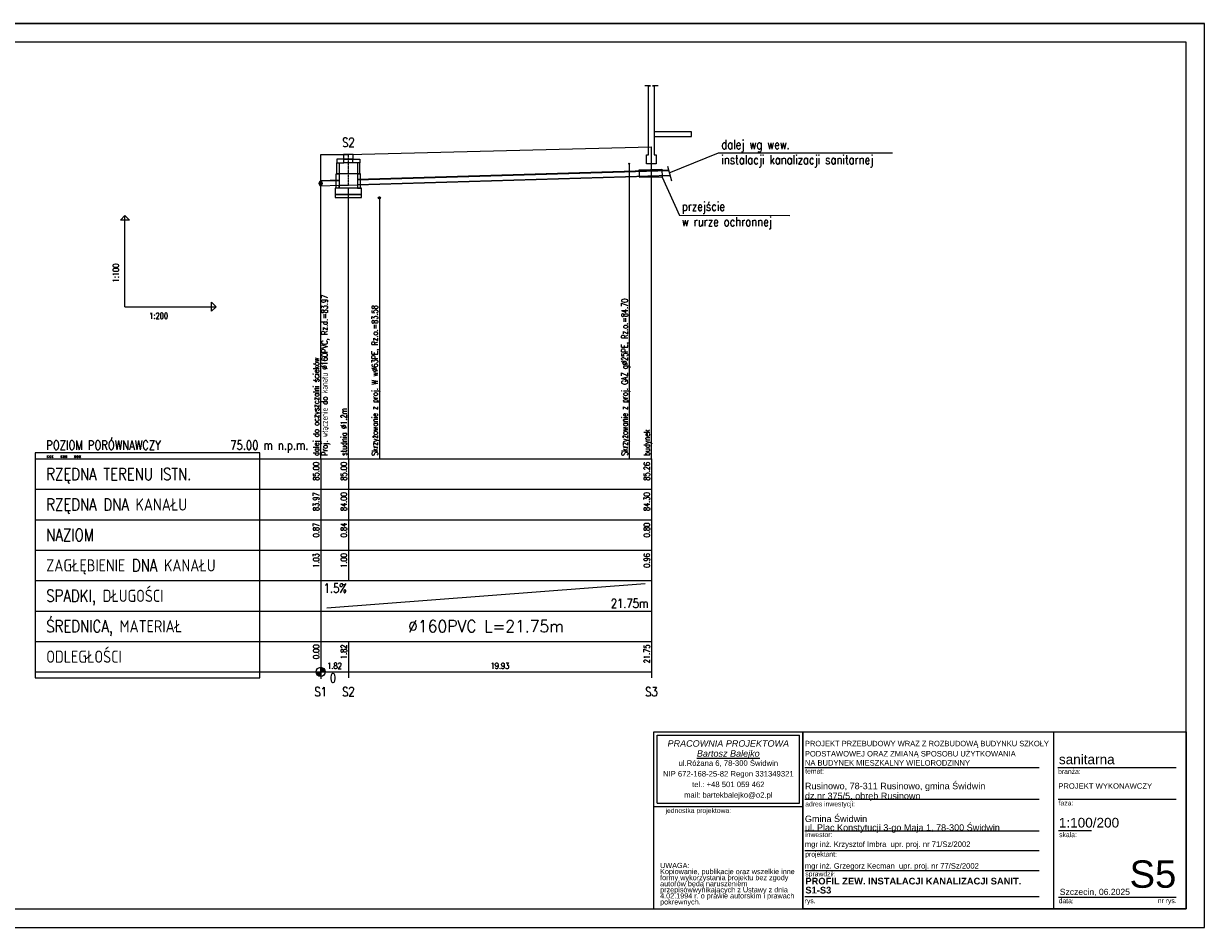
# Model space of a CAD drawing. Extents: x -2340 to 12549, y -755 to 9303.
# Tile 2 of 8: x -308 to 3574, y 2850 to 5820. Entities that reach past the tile are written whole.
import ezdxf
from ezdxf.enums import TextEntityAlignment as Align

# ---------------------------------------------------------------- set-up
doc = ezdxf.new("R2010")
doc.units = 0
doc.header["$LTSCALE"] = 0.1
doc.header["$MEASUREMENT"] = 0
doc.linetypes.add('4003', pattern=[3, 2, -1])
doc.linetypes.add('CENTER', pattern=[50.8, 31.75, -6.35, 6.35, -6.35])
doc.layers.get('0').update_dxf_attribs({"linetype": 'CONTINUOUS'})
for name, color, linetype in [('_TABELA', 7, 'CONTINUOUS'), ('BUDYNKI', 7, 'CONTINUOUS'), ('LICZBY', 7, 'CONTINUOUS'), ('LINIE_ODN', 7, 'CONTINUOUS'), ('LINIE_OPISOWE', 7, 'CONTINUOUS'), ('LINIE_TABELI', 7, 'CONTINUOUS'), ('ODCINKI', 2, 'CONTINUOUS'), ('OPIS_KOL', 1, 'CONTINUOUS'), ('OPIS_PZ', 7, 'CONTINUOUS'), ('OPIS_WL', 7, 'CONTINUOUS'), ('OSIE', 7, 'CENTER'), ('TER_ISTN', 8, 'CONTINUOUS'), ('UZBR_PODZ', 7, 'CONTINUOUS'), ('WEZLY', 2, 'CONTINUOUS'), ('WYMIARY', 7, 'CONTINUOUS')]:
    doc.layers.add(name, color=color, linetype=linetype)
for name, color, linetype, lineweight in [('ARCH TABELA_Nr_Pióra__1', 7, 'CONTINUOUS', 25), ('ARCH TABELA_Nr_Pióra__21', 7, 'CONTINUOUS', 9), ('ARCH TABELA_Nr_Pióra__7', 7, 'CONTINUOUS', 13)]:
    doc.layers.add(name, color=color, linetype=linetype, lineweight=lineweight)
doc.styles.add('GENERATED_STYLE_10', font='ariali.ttf')
doc.styles.add('GENERATED_STYLE_11', font='arialbd.ttf')
doc.styles.add('GENERATED_STYLE_7', font='txt')
doc.styles.add('GENERATED_STYLE_9', font='arial.ttf')
doc.styles.add('STYL1', font='SIMPLEX.SHX', dxfattribs={"width": 0.8})
doc.styles.add('STYL10', font='SIMPLEX.SHX', dxfattribs={"width": 0.8})
doc.styles.add('STYL13', font='SIMPLEX.SHX', dxfattribs={"width": 0.8})
doc.styles.add('STYL15', font='SIMPLEX.SHX', dxfattribs={"width": 0.8})
doc.styles.add('STYL17', font='SIMPLEX.SHX', dxfattribs={"width": 0.8})
doc.styles.add('STYL18', font='SIMPLEX.SHX', dxfattribs={"width": 0.8})
doc.styles.add('STYL2', font='SIMPLEX.SHX', dxfattribs={"width": 0.8})
doc.styles.add('STYL3', font='SIMPLEX.SHX', dxfattribs={"width": 0.8})
doc.styles.add('STYL4', font='SIMPLEX.SHX', dxfattribs={"width": 0.8})
doc.styles.add('STYL5', font='SIMPLEX.SHX', dxfattribs={"width": 0.8})
doc.styles.add('STYL6', font='SIMPLEX.SHX', dxfattribs={"width": 0.8})
doc.styles.add('STYL7', font='SIMPLEX.SHX', dxfattribs={"width": 0.8})
doc.styles.add('STYL8', font='SIMPLEX.SHX', dxfattribs={"width": 0.8})

msp = doc.modelspace()

# ---------------------------------------------------------------- linework, layer by layer
msp.add_lwpolyline([(1715.83558, 5339.74131), (1789.48067, 5341.43918), (1790.88067, 5315.63918), (1717.83558, 5314.74131)], close=True)
at = {"layer": '_TABELA', "color": 7}
msp.add_lwpolyline([(-626.11834, 5820.25475), (3573.88166, 5820.25475), (-626.11834, 5820.25475), (-626.11834, 2850.25475), (3573.88166, 2850.25475), (3573.88166, 5820.25475)], dxfattribs=at)
msp.add_lwpolyline([(3513.88166, 5759.25475), (-376.11834, 5759.25475), (-376.11834, 2911.25475), (3513.88166, 2911.25475)], close=True, dxfattribs=at)
at = {"layer": 'ARCH TABELA_Nr_Pióra__21', "linetype": 'Continuous'}
for p, q in [((1763.88166, 3492.37177), (2253.24337, 3492.37177)), ((1763.88166, 2911.25475), (1763.88166, 3492.37177)), ((1763.88166, 3492.37177), (3513.88166, 3492.37177)), ((1774.51996, 3258.32922), (1774.51996, 3481.73347)), ((1774.51996, 3481.73347), (2242.60507, 3481.73347)), ((2242.60507, 3258.32922), (2242.60507, 3481.73347)), ((2253.24337, 3492.37177), (2253.24337, 2911.25475)), ((2253.24337, 3247.69092), (2253.24337, 3492.37177)), ((3077.71145, 3492.37177), (3077.71145, 2911.25475)), ((3513.88166, 3492.37177), (3513.88166, 2911.25475)), ((2253.24337, 2911.25475), (2253.24337, 3452.37177)), ((2260.46677, 3375.37177), (3030.44732, 3375.37177)), ((3091.64331, 3375.37177), (3481.57799, 3375.37177)), ((2260.46677, 3271.37177), (3030.44732, 3271.37177)), ((3093.38799, 3271.37177), (3481.57799, 3271.37177)), ((1763.88166, 3247.69092), (2253.24337, 3247.69092)), ((1774.51996, 3258.32922), (2242.60507, 3258.32922)), ((2260.46677, 3167.37177), (3030.44732, 3167.37177)), ((3094.56884, 3169.10581), (3202.53161, 3169.10581)), ((2260.46677, 3102.51498), (3030.44732, 3102.51498)), ((2261.53592, 3037.6582), (3030.44732, 3037.6582)), ((2260.46677, 2951.25475), (3030.44732, 2951.25475)), ((3094.56884, 2949.49545), (3322.74769, 2949.49545)), ((3322.74769, 2949.49545), (3481.57799, 2949.49545)), ((1763.88166, 2911.25475), (2253.24337, 2911.25475)), ((3513.88166, 2911.25475), (2253.24337, 2911.25475))]:
    msp.add_line(p, q, dxfattribs=at)
at = {"layer": 'BUDYNKI'}
for p, q in [((1752.60687, 5615.89705), (1733.85687, 5615.89705)), ((1746.35687, 5389.44473), (1746.35687, 5615.89705)), ((1746.35687, 5615.89705), (1752.60687, 5615.89705)), ((1777.60687, 5615.89705), (1758.85687, 5615.89705)), ((1758.85687, 5615.89705), (1765.10687, 5615.89705)), ((1765.10687, 5615.89705), (1765.10687, 5389.44473)), ((1740.10687, 5359.44473), (1740.10687, 5389.44473)), ((1740.10687, 5389.44473), (1746.35687, 5389.44473)), ((1755.72687, 5359.44473), (1740.10687, 5359.44473)), ((1771.35687, 5359.44473), (1755.72687, 5359.44473)), ((1765.10687, 5389.44473), (1771.35687, 5389.44473)), ((1771.35687, 5389.44473), (1771.35687, 5359.44473)), ((1755.72687, 5315.89705), (1755.72687, 5315.89705))]:
    msp.add_line(p, q, dxfattribs=at)
at = {"layer": 'LICZBY'}
for p, q in [((645.79687, 3689.89705), (690.79687, 3689.89705)), ((653.33687, 3688.84705), (683.25687, 3690.94705)), ((653.44687, 3687.80705), (683.14687, 3691.98705)), ((653.62687, 3686.77705), (682.96687, 3693.01705)), ((653.87687, 3685.76705), (682.71687, 3694.02705)), ((654.19687, 3684.76705), (682.39687, 3695.02705)), ((654.59687, 3683.79705), (681.99687, 3695.99705)), ((655.05687, 3682.85705), (681.53687, 3696.93705)), ((655.57687, 3681.94705), (681.01687, 3697.84705)), ((656.15687, 3681.07705), (680.43687, 3698.71705)), ((656.80687, 3680.25705), (679.78687, 3699.53705)), ((657.50687, 3679.47705), (679.08687, 3700.31705)), ((658.25687, 3678.74705), (678.33687, 3701.04705)), ((659.06687, 3678.07705), (677.52687, 3701.71705)), ((659.90687, 3677.45705), (676.68687, 3702.33705)), ((660.79687, 3676.90705), (675.79687, 3702.88705)), ((661.71687, 3676.41705), (674.87687, 3703.37705)), ((662.67687, 3675.98705), (673.91687, 3703.80705)), ((663.65687, 3675.62705), (672.93687, 3704.16705)), ((664.66687, 3675.34705), (671.92687, 3704.44705)), ((665.69687, 3675.12705), (670.89687, 3704.66705)), ((666.72687, 3674.97705), (669.86687, 3704.81705)), ((667.77687, 3674.90705), (668.81687, 3704.88705)), ((668.29687, 3712.39705), (668.29687, 3667.39705))]:
    msp.add_line(p, q, dxfattribs=at)
msp.add_circle((668.29687, 3689.89705), 15, dxfattribs=at)
at = {"layer": 'LINIE_ODN'}
for q in [(24.77687, 5189.89705), (324.77687, 4889.89705)]:
    msp.add_line((24.77687, 4889.89705), q, dxfattribs=at)
for points in [[(1755.72687, 4389.89705), (1755.72687, 5415.89705)], [(668.29687, 4389.89705), (668.29687, 5389.89705)], [(759.36687, 4389.89705), (759.36687, 5279.02705)]]:
    msp.add_lwpolyline(points, dxfattribs=at)
for points in [[(24.77687, 5189.89705), (39.77687, 5174.89705), (9.77687, 5174.89705)], [(324.77687, 4889.89705), (309.77687, 4874.89705), (309.77687, 4904.89705)]]:
    msp.add_lwpolyline(points, close=True, dxfattribs=at)
at = {"layer": 'LINIE_OPISOWE'}
for p, q in [((1682.80687, 5359.89705), (1682.80687, 4389.89705)), ((861.18687, 5247.69705), (861.18687, 4389.89705))]:
    msp.add_line(p, q, dxfattribs=at)
at = {"layer": 'LINIE_TABELI'}
for p, q in [((1887.99571, 5464.89705), (1765.10687, 5464.89705)), ((1765.10687, 5449.16941), (1887.99571, 5449.16941)), ((1887.99571, 5449.16941), (1887.99571, 5464.89705)), ((1808.82642, 5351.64956), (1821.69765, 5304.02599)), ((-270.90313, 4389.89705), (668.29687, 4389.89705)), ((668.29687, 4389.89705), (1755.72687, 4389.89705)), ((668.29687, 4389.89705), (668.29687, 3689.89705)), ((668.29687, 4389.89705), (668.29687, 3989.89705)), ((759.36687, 4389.89705), (759.36687, 3989.89705)), ((1755.72687, 4389.89705), (1755.72687, 3689.89705)), ((1755.72687, 4389.89705), (1755.72687, 3989.89705)), ((-270.90313, 4289.89705), (668.29687, 4289.89705)), ((668.29687, 4289.89705), (1755.72687, 4289.89705)), ((-270.90313, 4189.89705), (668.29687, 4189.89705)), ((668.29687, 4189.89705), (1755.72687, 4189.89705)), ((-270.90313, 4089.89705), (668.29687, 4089.89705)), ((668.29687, 4089.89705), (1755.72687, 4089.89705)), ((-270.90313, 3989.89705), (668.29687, 3989.89705)), ((668.29687, 3989.89705), (1755.72687, 3989.89705)), ((668.29687, 3989.89705), (668.29687, 3889.89705)), ((688.29687, 3899.89705), (1735.72687, 3979.89705)), ((1755.72687, 3989.89705), (1755.72687, 3889.89705)), ((-270.90313, 3889.89705), (668.29687, 3889.89705)), ((668.29687, 3889.89705), (1755.72687, 3889.89705)), ((1755.72687, 3889.89705), (1755.72687, 3789.89705)), ((-270.90313, 3789.89705), (668.29687, 3789.89705)), ((668.29687, 3789.89705), (1755.72687, 3789.89705)), ((668.29687, 3789.89705), (668.29687, 3669.89705)), ((759.36687, 3789.89705), (759.36687, 3669.89705)), ((1755.72687, 3789.89705), (1755.72687, 3669.89705)), ((-270.90313, 3689.89705), (668.29687, 3689.89705)), ((668.29687, 3689.89705), (1755.72687, 3689.89705))]:
    msp.add_line(p, q, dxfattribs=at)
at = {"layer": 'LINIE_TABELI', "linetype": 'ByBlock', "lineweight": 0}
for p, q in [((1976.35821, 5395.85106), (2548.00955, 5395.85106)), ((1848.16417, 5190.27681), (2210.54472, 5190.05196))]:
    msp.add_line(p, q, dxfattribs=at)
for points in [[(1814.58625, 5330.33819), (1976.35821, 5395.85106)], [(1790.88067, 5315.63918), (1848.38902, 5190.0151)]]:
    msp.add_lwpolyline(points, dxfattribs=at)
at = {"layer": 'LINIE_TABELI'}
msp.add_lwpolyline([(-270.90313, 3669.89705), (468.29687, 3669.89705), (468.29687, 4409.89705), (-270.90313, 4409.89705)], close=True, dxfattribs=at)
at = {"layer": 'ODCINKI', "color": 7}
for p, q in [((1812.42952, 5338.31809), (789.36687, 5307.62705)), ((789.36687, 5306.82705), (1812.644, 5337.52452)), ((789.36687, 5290.82705), (1816.93354, 5321.6532)), ((1817.14802, 5320.85964), (789.36687, 5290.02705)), ((1755.72687, 5335.81705), (1755.72687, 5336.61705)), ((1755.72687, 5319.81705), (1755.72687, 5319.01705)), ((729.36687, 5305.82705), (668.29687, 5303.99705)), ((668.29687, 5303.19705), (729.36687, 5305.02705)), ((668.29687, 5303.99705), (668.29687, 5303.19705)), ((668.29687, 5287.19705), (729.36687, 5289.02705)), ((729.36687, 5288.22705), (668.29687, 5286.39705)), ((668.29687, 5286.39705), (668.29687, 5287.19705)), ((729.36687, 5305.02705), (729.36687, 5305.82705)), ((729.36687, 5289.02705), (729.36687, 5288.22705)), ((789.36687, 5307.62705), (789.36687, 5306.82705)), ((789.36687, 5290.02705), (789.36687, 5290.82705))]:
    msp.add_line(p, q, dxfattribs=at)
at = {"layer": 'OPIS_WL'}
for major_axis in [(0, -8.8), (0, -8)]:
    msp.add_ellipse((668.29687, 5295.19705), major_axis=major_axis, ratio=0.5, dxfattribs=at)
at = {"layer": 'OSIE', "color": 7}
msp.add_line((759.36687, 5289.92705), (759.36687, 5389.89705), dxfattribs=at)
at = {"layer": 'OSIE'}
for p, q in [((1680.93687, 5359.89705), (1684.68687, 5359.89705)), ((1682.80687, 5358.02705), (1682.80687, 5361.77705)), ((662.29687, 5295.19705), (674.29687, 5295.19705)), ((668.29687, 5283.19705), (668.29687, 5307.19705)), ((856.45687, 5247.69705), (865.90687, 5247.69705)), ((861.18687, 5242.97705), (861.18687, 5252.42705))]:
    msp.add_line(p, q, dxfattribs=at)
at = {"layer": 'TER_ISTN'}
msp.add_lwpolyline([(668.29687, 5389.89705), (759.36687, 5389.89705), (1755.72687, 5415.89705)], dxfattribs=at)
at = {"layer": 'UZBR_PODZ'}
for centre, radius in [((1682.80687, 5359.89705), 1.31), ((1682.80687, 5359.89705), 1.25), ((861.18687, 5247.69705), 3.31), ((861.18687, 5247.69705), 3.15)]:
    msp.add_circle(centre, radius, dxfattribs=at)
at = {"layer": 'WEZLY', "color": 7}
for p, q in [((774.36687, 5374.89705), (744.36687, 5374.89705)), ((774.36687, 5362.89705), (744.36687, 5362.89705)), ((792.36687, 5326.89705), (726.36687, 5326.89705))]:
    msp.add_line(p, q, dxfattribs=at)
for points in [[(744.36687, 5374.89705), (721.86687, 5374.89705), (721.86687, 5362.89705), (744.36687, 5362.89705)], [(729.36687, 5326.89705), (721.86687, 5326.89705), (721.86687, 5362.89705), (729.36687, 5362.89705)], [(743.74687, 5374.89705), (774.99687, 5374.89705), (774.99687, 5389.89705), (743.74687, 5389.89705)], [(774.36687, 5374.89705), (796.86687, 5374.89705), (796.86687, 5362.89705), (774.36687, 5362.89705)], [(789.36687, 5326.89705), (796.86687, 5326.89705), (796.86687, 5362.89705), (789.36687, 5362.89705)], [(729.36687, 5279.02705), (719.76687, 5279.02705), (719.76687, 5326.89705), (729.36687, 5326.89705)], [(789.36687, 5279.02705), (798.96687, 5279.02705), (798.96687, 5326.89705), (789.36687, 5326.89705)], [(759.36687, 5279.02705), (729.36687, 5279.02705), (729.36687, 5289.02705), (759.36687, 5289.92705), (789.36687, 5290.82705), (789.36687, 5279.02705)], [(716.16687, 5259.02705), (802.56687, 5259.02705), (802.56687, 5279.02705), (716.16687, 5279.02705)], [(716.16687, 5249.02705), (802.56687, 5249.02705), (802.56687, 5259.02705), (716.16687, 5259.02705)]]:
    msp.add_lwpolyline(points, close=True, dxfattribs=at)

# ---------------------------------------------------------------- texts
at = {"layer": 'ARCH TABELA_Nr_Pióra__1', "color": 7, "linetype": 'Continuous', "style": 'GENERATED_STYLE_7', "width": 0.9}
msp.add_text('PROJEKT PRZEBUDOWY WRAZ Z ROZBUDOWĄ BUDYNKU SZKOŁY', height=18, dxfattribs=at).set_placement((2260.46677, 3445.34356))
at = {"layer": 'ARCH TABELA_Nr_Pióra__1', "color": 7, "linetype": 'Continuous', "style": 'GENERATED_STYLE_7'}
for s, p in [('PODSTAWOWEJ ORAZ ZMIANĄ SPOSOBU UŻYTKOWANIA', (2260.46677, 3411.85845)), ('NA BUDYNEK MIESZKALNY WIELORODZINNY', (2260.46677, 3381.79545))]:
    msp.add_text(s, height=18, dxfattribs=at).set_placement(p)
at = {"layer": 'ARCH TABELA_Nr_Pióra__1', "linetype": 'Continuous', "char_height": 22, "attachment_point": 1, "style": 'GENERATED_STYLE_11'}
for s, insert in [('PROFIL ZEW. INSTALACJI KANALIZACJI SANIT.', (2261.84443, 3013.28453)), ('S1-S3', (2261.84443, 2983.58225))]:
    msp.add_mtext(s, dxfattribs=dict(at, insert=insert))
at = {"layer": 'ARCH TABELA_Nr_Pióra__21', "linetype": 'Continuous', "insert": (2260.46677, 3161.24411), "char_height": 21.2765961, "attachment_point": 7, "line_spacing_factor": 0.807442, "style": 'GENERATED_STYLE_9'}
msp.add_mtext('{Gmina Świdwin\\Pul. Plac Konstytucji 3-go Maja 1, 78-300 Świdwin}', dxfattribs=at)
at = {"layer": 'ARCH TABELA_Nr_Pióra__7', "linetype": 'Continuous'}
for s, insert, char_height, attachment_point, line_spacing_factor, style in [('{PRACOWNIA PROJEKTOWA\\P\\LBartosz Balejko}', (2008.56252, 3465.24109), 21.2765982, 2, 0.926719, 'GENERATED_STYLE_10'), ('{Rusinowo, 78-311 Rusinowo, gmina Świdwin \\Pdz.nr 375/5, obręb Rusinowo}', (2260.46677, 3265.24411), 21.2765961, 7, 0.918867, 'GENERATED_STYLE_9'), ('PROJEKT WYKONAWCZY', (3093.38799, 3323.82901), 18, 1, 0.923713, 'GENERATED_STYLE_9')]:
    msp.add_mtext(s, dxfattribs=dict(at, insert=insert, char_height=char_height, attachment_point=attachment_point, line_spacing_factor=line_spacing_factor, style=style))
at = {"layer": 'ARCH TABELA_Nr_Pióra__7', "linetype": 'Continuous', "style": 'GENERATED_STYLE_9'}
for s, insert, char_height, attachment_point in [('sanitarna', (3095.51033, 3418.33943), 31.915957, 1), ('{temat:}', (2261.53592, 3371.72423), 15.957979, 1), ('{branża:}', (3092.82416, 3370.49718), 15.957979, 1), ('{adres inwestycji:}', (2261.53592, 3263.75851), 15.9579787, 1), ('{faza:}', (3094.56884, 3266.86744), 15.957979, 1), ('{jednostka projektowa:}', (1802.17422, 3242.22888), 15.9579787, 1), ('1:100/200', (3095.2996, 3210.23036), 31.915959, 1), ('{inwestor:}', (2261.53592, 3162.86745), 15.9579714, 1), ('{skala:}', (3096.3348, 3162.67717), 15.957979, 1), ('{projektant:}', (2261.53592, 3098.86744), 15.9579787, 1), ('S5', (3481.57799, 3070.35302), 90, 3), ('{sprawdził:}', (2261.74975, 3034.01066), 15.9579787, 1), ('Szczecin, 06.2025', (3098.43586, 2976.98914), 20.2127554, 1), ('{rys.}', (2259.74337, 2945.53973), 15.957979, 1), ('{data:}', (3094.70714, 2945.53973), 15.957979, 1), ('{nr rys.}', (3420.78393, 2945.84791), 15.957979, 1)]:
    msp.add_mtext(s, dxfattribs=dict(at, insert=insert, char_height=char_height, attachment_point=attachment_point))
for s, insert, char_height, width, attachment_point, line_spacing_factor in [('{ul.Różana 6, 78-300 Świdwin\\PNIP 672-168-25-82 Regon 331349321\\Ptel.: +48 501 059 462\\Pmail: bartekbalejko@o2.pl}', (2008.56252, 3399.04551), 18.0851735, 468.0851064, 2, 1.156383), ('{UWAGA:\\PKopiowanie, publikacje oraz wszelkie inne formy wykorzystania projektu bez zgody autorów będą naruszeniem przepisówwynikających z Ustawy z dnia 4.02.1994 r. o prawie autorskim i prawach pokrewnych.}', (1784.39213, 3062.22911), 17.0212766, 448.3407782, 1, 0.703415)]:
    msp.add_mtext(s, dxfattribs=dict(at, insert=insert, char_height=char_height, width=width, attachment_point=attachment_point, line_spacing_factor=line_spacing_factor))
at = {"layer": 'ARCH TABELA_Nr_Pióra__7', "color": 0, "linetype": 'Continuous', "char_height": 18, "attachment_point": 1, "style": 'GENERATED_STYLE_7'}
for s, insert, width in [('mgr inż. Krzysztof Imbra  \\fArial|b0|i0|c238;upr. proj. nr 71/Sz/2002', (2260.24337, 3132.70433), 759.0746624), ('mgr inż. Grzegorz Kecman  \\fArial|b0|i0|c238;upr. proj. nr 77/Sz/2002', (2260.24337, 3061.27121), 737.160071)]:
    msp.add_mtext(s, dxfattribs=dict(at, insert=insert, width=width))
at = {"layer": 'LICZBY', "width": 0.8}
for s, height, style, p in [('S2', 30, 'STYL13', (759.36687, 5414.89705)), ('1.82', 20, 'STYL6', (713.83687, 3699.89705)), ('19.93', 20, 'STYL6', (1257.54687, 3699.89705)), ('S1', 30, 'STYL13', (668.29687, 3609.89705)), ('S2', 30, 'STYL13', (759.36687, 3609.89705)), ('S3', 30, 'STYL13', (1755.72687, 3609.89705))]:
    msp.add_text(s, height=height, dxfattribs=dict(at, style=style)).set_placement(p, align=Align.CENTER)
for s, height, style, p in [('POZIOM PORÓWNAWCZY', 30, 'STYL10', (-233.94313, 4419.89705)), ('xxx   xxx   xxx', 12, 'STYL3', (-233.94313, 4392.89705)), ('1.5%', 30, 'STYL4', (678.29687, 3949.89705)), ('0', 30, 'STYL7', (698.29687, 3654.89705))]:
    msp.add_text(s, height=height, dxfattribs=dict(at, style=style)).set_placement(p)
at = {"layer": 'LICZBY', "style": 'STYL2', "width": 0.8}
for s, p in [('85.00', (663.29687, 4379.89705)), ('85.00', (754.36687, 4379.89705)), ('85.26', (1750.72687, 4379.89705)), ('83.97', (663.29687, 4279.89705)), ('84.00', (754.36687, 4279.89705)), ('84.30', (1750.72687, 4279.89705)), ('0.87', (663.29687, 4179.89705)), ('0.84', (754.36687, 4179.89705)), ('0.80', (1750.72687, 4179.89705)), ('1.03', (663.29687, 4079.89705)), ('1.00', (754.36687, 4079.89705)), ('0.96', (1750.72687, 4079.89705)), ('0.00', (663.29687, 3779.89705)), ('1.82', (754.36687, 3779.89705)), ('21.75', (1750.72687, 3779.89705))]:
    msp.add_text(s, height=20, rotation=90, dxfattribs=at).set_placement(p, align=Align.RIGHT)
at = {"layer": 'LICZBY', "style": 'STYL4', "width": 0.8}
msp.add_text('21.75m', height=30, dxfattribs=at).set_placement((1745.72687, 3899.89705), align=Align.RIGHT)
at = {"layer": 'LICZBY', "style": 'STYL5', "width": 0.87557}
msp.add_text('%%C160PVC L=21.75m', height=40, dxfattribs=at).set_placement((956.01687, 3819.89705), (1468.01687, 3819.89705), align=Align.FIT)
at = {"layer": 'LICZBY', "color": 7, "linetype": '4003', "lineweight": 0, "char_height": 30, "attachment_point": 1, "style": 'STYL4'}
for s, width, insert in [('\\Fromans|c238;dalej wg wew.\\Pinstalacji kanalizacji sanitarnej', 659.7707484, (1985.54793, 5437.99506)), ('{\\Fromans|c238;przejście \\Pw rurze ochronnej }', 366.1454463, (1855.68334, 5234.72723))]:
    msp.add_mtext_dynamic_manual_height_columns(s, width=width, gutter_width=1, heights=[0], dxfattribs=dict(at, insert=insert))
at = {"layer": 'LINIE_TABELI', "style": 'STYL10', "width": 0.8}
msp.add_text('75.00 m n.p.m.', height=30, dxfattribs=at).set_placement((628.29687, 4419.89705), align=Align.RIGHT)
at = {"layer": 'LINIE_TABELI', "style": 'STYL1', "width": 0.8}
for s, p in [('RZĘDNA TERENU ISTN.', (-233.94313, 4319.89705)), ('RZĘDNA DNA KANAŁU', (-233.94313, 4219.89705)), ('NAZIOM', (-233.94313, 4119.89705)), ('ZAGŁĘBIENIE DNA KANAŁU', (-233.94313, 4019.89705)), ('SPADKI, DŁUGOŚCI', (-233.94313, 3919.89705)), ('ŚREDNICA, MATERIAŁ', (-233.94313, 3819.89705)), ('ODLEGŁOŚCI', (-233.94313, 3719.89705))]:
    msp.add_text(s, height=40, dxfattribs=at).set_placement(p)
at = {"layer": 'OPIS_KOL', "style": 'STYL18', "width": 0.8}
for s, p in [('Skrzyżowanie z proj. W w%%C63PE, Rz.o.=83.58', (856.18687, 4399.89705)), ('Skrzyżowanie z proj. GAZ g%%c25PE, Rz.o.=84.70', (1677.80687, 4399.89705))]:
    msp.add_text(s, height=20, rotation=90, dxfattribs=at).set_placement(p)
at = {"layer": 'OPIS_PZ', "style": 'STYL15', "width": 0.8}
for s, p in [('dalej do oczyszczalni ścieków', (663.29687, 4399.89705)), ('studnia %%C1.2m', (754.36687, 4399.89705)), ('budynek', (1750.72687, 4399.89705))]:
    msp.add_text(s, height=20, rotation=90, dxfattribs=at).set_placement(p)
at = {"layer": 'OPIS_WL', "style": 'STYL17', "width": 0.8}
msp.add_text('Proj. włączenie do kanału %%C160PVC, Rz.d.=83.97', height=20, rotation=90, dxfattribs=at).set_placement((691.29687, 4399.89705))
at = {"layer": 'WYMIARY', "style": 'STYL8', "width": 0.8}
msp.add_text('1:100', height=20, rotation=90, dxfattribs=at).set_placement((4.77687, 4969.89705))
msp.add_text('1:200', height=20, dxfattribs=at).set_placement((104.77687, 4849.89705))

doc.saveas('drawing.dxf')
